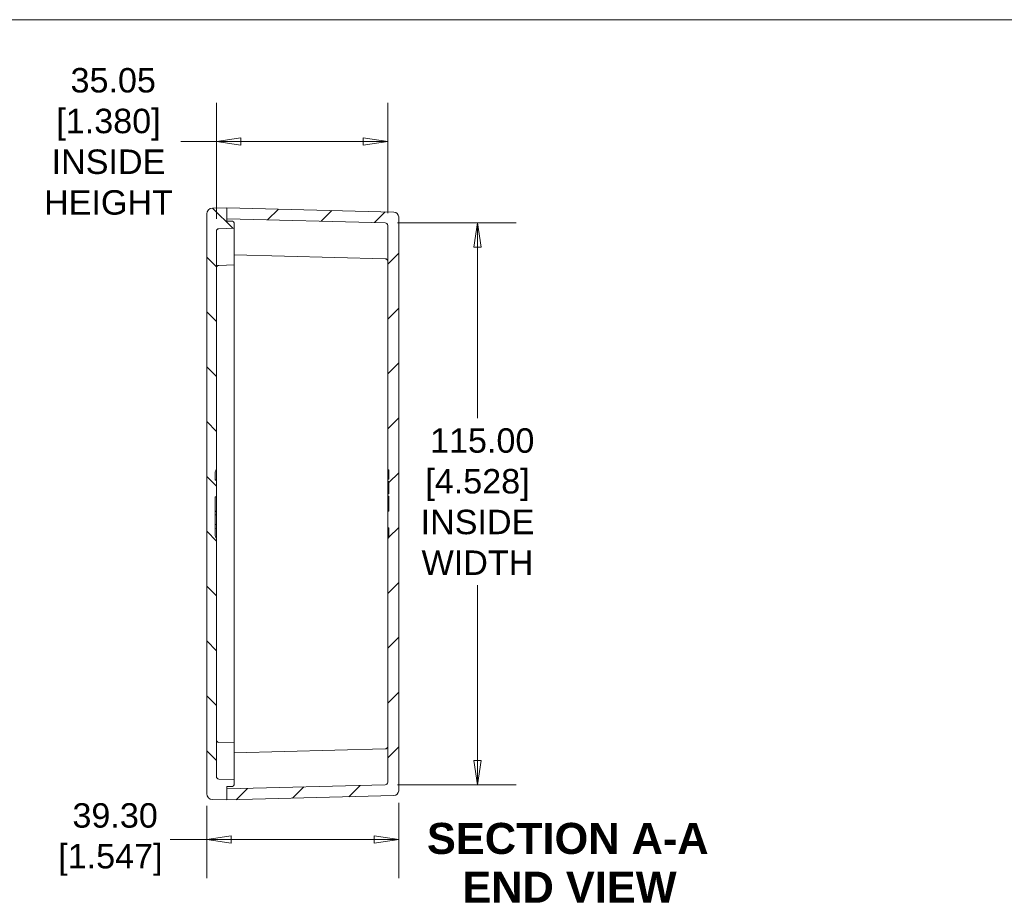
# Model space of a CAD drawing. Header units: millimetres. Extents: x 23 to 674, y 24 to 517.
# Tile 25 of 26: x 257 to 458, y 337 to 517. Entities that reach past the tile are written whole.
import ezdxf

# ---------------------------------------------------------------- set-up
doc = ezdxf.new("R2010")
doc.units = ezdxf.units.MM
doc.header["$LTSCALE"] = 2.5
for name, color, linetype, lineweight in [('Dimension (ANSI)', 7, 'Continuous', 9), ('Hatch (ANSI)', 7, 'Continuous', 9), ('Sketch Geometry (ANSI)', 7, 'Continuous', 9), ('Symbol (ANSI)', 7, 'Continuous', 9), ('Visible (ANSI)', 7, 'Continuous', 9)]:
    doc.layers.add(name, color=color, linetype=linetype, lineweight=lineweight)
doc.styles.add('Label Text (ANSI)', font='arialbd.ttf')
doc.styles.add('Note Text (ANSI)', font='arial.ttf')
doc.styles.add('Text Style20', font='arial.ttf')
doc.dimstyles.new('Default - mm (ANSI)', dxfattribs={"dimscale": 2.5, "dimtxt": 2, "dimasz": 2, "dimexe": 3.175, "dimexo": 1, "dimgap": 0.8, "dimtad": 0, "dimtih": 1, "dimtoh": 1, "dimrnd": 1e-08, "dimzin": 4, "dimdsep": 46, "dimtxsty": 'Note Text (ANSI)', "dimblk": 'Filled-1', "dimcen": 0.09, "dimdle": 10, "dimclrd": 256, "dimclre": 256, "dimclrt": 256, "dimadec": 1, "dimazin": 0, "dimtfac": 1.524, "dimtofl": 0, "dimtmove": 0, "dimatfit": 3, "dimfxl": 0, "dimtolj": 1, "dimtzin": 0, "dimlwd": -1, "dimlwe": -1, "dimarcsym": 0})

# ---------------------------------------------------------------- blocks, each defined once
blk = doc.blocks.new('Title Blocks HAMMOND')
at = {"layer": 'Sketch Geometry (ANSI)'}
blk.add_line((269.997, 206.727), (9.353, 206.727), dxfattribs=at)
at = {"layer": 'Symbol (ANSI)', "style": 'Text Style20'}
blk.add_attdef('<TITLE>_001', (229.212, 16.349), '', height=5, dxfattribs=at)
blk = doc.blocks.new('Filled-1')
at = {"color": 0}
for p, q in [((0, 0), (-1, 0.15)), ((-1, 0.15), (-1, -0.15)), ((-1, 0), (0, 0)), ((-1, -0.15), (0, 0))]:
    blk.add_line(p, q, dxfattribs=at)
at = {"color": 0, "flags": 128}
blk.add_lwpolyline([(-1, -0.15), (0, 0), (-1, 0.15), (-1, -0.15)], dxfattribs=at)
at = {"color": 0}
blk.add_solid([(-1, -0.15), (0, 0), (-1, 0.15), (-1, -0.15)], dxfattribs=at)
blk = doc.blocks.new('*D16')
at = {"layer": 'Defpoints', "color": 0, "transparency": 16777216}
for p in [(334.35, 359.07), (295.05, 358.45), (334.35, 349.09)]:
    blk.add_point(p, dxfattribs=at)
at = {"layer": 'Dimension (ANSI)', "transparency": 16777216}
for p, q in [((295.05, 355.95), (295.05, 341.16)), ((334.35, 356.57), (334.35, 341.16)), ((295.05, 349.09), (287.55, 349.09)), ((329.35, 349.09), (300.05, 349.09))]:
    blk.add_line(p, q, dxfattribs=at)
at = {"layer": 'Dimension (ANSI)', "transparency": 16777216, "xscale": 5, "yscale": 5, "zscale": 5, "rotation": 180}
blk.add_blockref('Filled-1', (295.05, 349.09), dxfattribs=at)
at = {"layer": 'Dimension (ANSI)', "transparency": 16777216, "xscale": 5, "yscale": 5, "zscale": 5}
blk.add_blockref('Filled-1', (334.35, 349.09), dxfattribs=at)
at = {"layer": 'Dimension (ANSI)', "transparency": 16777216, "insert": (275.33, 349.09), "char_height": 5, "attachment_point": 5, "style": 'Note Text (ANSI)'}
blk.add_mtext('\\A1; 39.30\\P[1.547]', dxfattribs=at)
blk = doc.blocks.new('*D17')
at = {"layer": 'Defpoints', "color": 0, "transparency": 16777216}
for p in [(331.61, 475.27), (331.61, 360.27), (350.48, 360.27)]:
    blk.add_point(p, dxfattribs=at)
at = {"layer": 'Dimension (ANSI)', "transparency": 16777216}
for p, q in [((334.11, 475.27), (358.42, 475.27)), ((350.48, 470.27), (350.48, 435.29)), ((350.48, 365.27), (350.48, 401.16)), ((334.11, 360.27), (358.42, 360.27))]:
    blk.add_line(p, q, dxfattribs=at)
at = {"layer": 'Dimension (ANSI)', "transparency": 16777216, "xscale": 5, "yscale": 5, "zscale": 5}
for p, rotation in [((350.48, 475.27), 90), ((350.48, 360.27), 270)]:
    blk.add_blockref('Filled-1', p, dxfattribs=dict(at, rotation=rotation))
at = {"layer": 'Dimension (ANSI)', "transparency": 16777216, "insert": (350.48, 418.23), "char_height": 5, "attachment_point": 5, "style": 'Note Text (ANSI)'}
blk.add_mtext('\\A1; 115.00\\P[4.528]{\\PINSIDE \\PWIDTH}', dxfattribs=at)
blk = doc.blocks.new('*D18')
at = {"layer": 'Defpoints', "color": 0, "transparency": 16777216}
for p in [(332.1, 491.92), (332.1, 474.77), (297.05, 473.58)]:
    blk.add_point(p, dxfattribs=at)
at = {"layer": 'Dimension (ANSI)', "transparency": 16777216}
for p, q in [((297.05, 476.08), (297.05, 499.85)), ((332.1, 477.27), (332.1, 499.85)), ((297.05, 491.92), (289.78, 491.92)), ((327.1, 491.92), (302.05, 491.92))]:
    blk.add_line(p, q, dxfattribs=at)
at = {"layer": 'Dimension (ANSI)', "transparency": 16777216, "xscale": 5, "yscale": 5, "zscale": 5, "rotation": 180}
blk.add_blockref('Filled-1', (297.05, 491.92), dxfattribs=at)
at = {"layer": 'Dimension (ANSI)', "transparency": 16777216, "xscale": 5, "yscale": 5, "zscale": 5}
blk.add_blockref('Filled-1', (332.1, 491.92), dxfattribs=at)
at = {"layer": 'Dimension (ANSI)', "transparency": 16777216, "insert": (274.94, 491.92), "char_height": 5, "attachment_point": 5, "style": 'Note Text (ANSI)'}
blk.add_mtext('\\A1; 35.05\\P[1.380]{\\PINSIDE\\PHEIGHT}', dxfattribs=at)

msp = doc.modelspace()

# ---------------------------------------------------------------- hatches: boundary and pattern name
at = {"layer": 'Hatch (ANSI)'}
h = msp.add_hatch(dxfattribs=at)
h.set_pattern_fill('ANSI31', color=256, scale=63.5, angle=90.00021, style=0)
h.set_pattern_definition([(135.0002, (0, 0), (-5.61264, -5.61268), [])])
edge = h.paths.add_edge_path()
edge.add_line((297.0474, 424.7724), (297.0474, 473.5803))
edge.add_ellipse((297.5474, 473.5803), major_axis=(-0.5, 0), ratio=1, start_angle=271.5, end_angle=360, ccw=False)
edge.add_line((297.5343, 474.0801), (300.6474, 474.1616))
edge.add_line((300.6474, 474.1616), (300.6474, 474.4462))
edge.add_line((300.6474, 474.4462), (300.6473, 474.4462))
edge.add_ellipse((300.3474, 474.4539), major_axis=(0.2999, -0.0076), ratio=1, start_angle=0, end_angle=1.460739)
edge.add_line((300.6474, 474.4539), (300.6474, 475.2908))
edge.add_ellipse((300.3474, 475.2908), major_axis=(0.3, 0), ratio=1, start_angle=0, end_angle=88.5)
edge.add_line((300.3553, 475.5907), (299.1474, 475.6224))
edge.add_line((299.1474, 475.6224), (299.1474, 476.1224))
edge.add_line((299.1474, 476.1224), (299.1474, 478.3724))
edge.add_line((299.1474, 478.3724), (296.216, 478.2956))
edge.add_ellipse((296.2474, 477.096), major_axis=(-0.0314, 1.1996), ratio=1, start_angle=0, end_angle=88.5)
edge.add_line((295.0474, 477.096), (295.0474, 358.4487))
edge.add_ellipse((296.2474, 358.4487), major_axis=(-1.2, 0), ratio=1, start_angle=0, end_angle=88.5)
edge.add_line((296.216, 357.2491), (299.1474, 357.1724))
edge.add_line((299.1474, 357.1724), (299.1474, 359.4224))
edge.add_line((299.1474, 359.4224), (299.1474, 359.9224))
edge.add_line((299.1474, 359.9224), (300.3553, 359.954))
edge.add_ellipse((300.3474, 360.2539), major_axis=(0.0079, -0.2999), ratio=1, start_angle=0, end_angle=88.5)
edge.add_line((300.6474, 360.2539), (300.6474, 361.0908))
edge.add_ellipse((300.3474, 361.0908), major_axis=(0.3, 0), ratio=1, start_angle=0, end_angle=1.460739)
edge.add_line((300.6473, 361.0985), (300.6474, 361.0985))
edge.add_line((300.6474, 361.0985), (300.6474, 361.3831))
edge.add_line((300.6474, 361.3831), (297.5343, 361.4646))
edge.add_ellipse((297.5474, 361.9644), major_axis=(-0.0131, -0.4998), ratio=1, start_angle=271.5, end_angle=360, ccw=False)
edge.add_line((297.0474, 361.9644), (297.0474, 410.7724))
edge.add_ellipse((297.7974, 411.4338), major_axis=(-0.75, -0.6614), ratio=1, start_angle=318.590378, end_angle=360, ccw=False)
edge.add_line((296.7974, 411.4338), (296.7974, 419.2349))
edge.add_line((296.7974, 419.2349), (297.0474, 419.2438))
edge.add_line((297.0474, 419.2438), (297.0474, 422.6305))
edge.add_line((297.0474, 422.6305), (296.7974, 422.6392))
edge.add_line((296.7974, 422.6392), (296.7974, 424.1109))
edge.add_ellipse((297.7974, 424.1109), major_axis=(-1, 0), ratio=1, start_angle=318.590378, end_angle=360, ccw=False)
h = msp.add_hatch(dxfattribs=at)
h.set_pattern_fill('ANSI31', color=256, scale=63.5, style=0)
h.set_pattern_definition([(45, (0, 0), (-5.61266, 5.61266), [])])
edge = h.paths.add_edge_path()
edge.add_line((332.0974, 419.8229), (332.0974, 419.3611))
edge.add_line((332.0974, 419.3611), (332.3474, 419.348))
edge.add_line((332.3474, 419.348), (332.3474, 416.3079))
edge.add_line((332.3474, 416.3079), (332.0974, 416.2944))
edge.add_line((332.0974, 416.2944), (332.0974, 412.8892))
edge.add_line((332.0974, 412.8892), (332.3474, 412.8761))
edge.add_line((332.3474, 412.8761), (332.3474, 410.7855))
edge.add_line((332.3474, 410.7855), (332.0974, 410.7724))
edge.add_line((332.0974, 410.7724), (332.0974, 360.7723))
edge.add_ellipse((331.5974, 360.7723), major_axis=(0.5, 0), ratio=1, start_angle=271.5, end_angle=360, ccw=False)
edge.add_line((331.6105, 360.2724), (299.1474, 359.4224))
edge.add_line((299.1474, 359.4224), (299.1474, 357.1724))
edge.add_line((299.1474, 357.1724), (333.3736, 358.0686))
edge.add_ellipse((333.3474, 359.0683), major_axis=(0.0262, -0.9997), ratio=1, start_angle=0, end_angle=88.5)
edge.add_line((334.3474, 359.0683), (334.3474, 476.4765))
edge.add_ellipse((333.3474, 476.4765), major_axis=(1, 0), ratio=1, start_angle=0, end_angle=88.5)
edge.add_line((333.3736, 477.4761), (299.1474, 478.3724))
edge.add_line((299.1474, 478.3724), (299.1474, 476.1224))
edge.add_line((299.1474, 476.1224), (331.6105, 475.2723))
edge.add_ellipse((331.5974, 474.7725), major_axis=(0.0131, 0.4998), ratio=1, start_angle=271.5, end_angle=360, ccw=False)
edge.add_line((332.0974, 474.7725), (332.0974, 424.7724))
edge.add_line((332.0974, 424.7724), (332.3474, 424.7593))
edge.add_line((332.3474, 424.7593), (332.3474, 422.8286))
edge.add_line((332.3474, 422.8286), (332.0974, 422.8155))
edge.add_line((332.0974, 422.8155), (332.0974, 422.3549))
edge.add_line((332.0974, 422.3549), (332.3474, 422.3417))
edge.add_line((332.3474, 422.3417), (332.3474, 419.8361))
edge.add_line((332.3474, 419.8361), (332.0974, 419.8229))

# ---------------------------------------------------------------- linework, layer by layer
at = {"layer": 'Visible (ANSI)'}
for p, q in [((299.1474, 478.3724), (296.216, 478.2956)), ((333.3736, 477.4761), (299.1474, 478.3724)), ((299.1474, 478.3724), (299.1474, 476.1224)), ((299.1474, 475.6224), (299.1474, 478.3724)), ((295.0474, 477.096), (295.0474, 358.4487)), ((299.1474, 476.1224), (331.6105, 475.2723)), ((334.3474, 359.0683), (334.3474, 476.4765)), ((297.5343, 474.0801), (300.6474, 474.1616)), ((300.3553, 475.5907), (299.1474, 475.6224)), ((300.6474, 474.4462), (300.6473, 474.4462)), ((300.6474, 474.4539), (300.6474, 475.2908)), ((300.6474, 474.4539), (300.6474, 474.4462)), ((300.6474, 474.1616), (300.6474, 474.4462)), ((300.6474, 473.8724), (300.6474, 474.1616)), ((300.6474, 473.3724), (300.6474, 473.8724)), ((332.0974, 474.7725), (332.0974, 424.7724)), ((297.0474, 424.7724), (297.0474, 473.5803)), ((300.6474, 473.3724), (300.6474, 466.6616)), ((331.6105, 467.9223), (300.6474, 468.7331)), ((297.5343, 466.5801), (300.6474, 466.6616)), ((300.6474, 466.3724), (300.6474, 466.6616)), ((300.6474, 369.1724), (300.6474, 466.3724)), ((296.7974, 422.6392), (296.7974, 424.1109)), ((297.0474, 422.7724), (297.0474, 424.7724)), ((332.0974, 424.7724), (332.3474, 424.7593)), ((332.0974, 424.7724), (332.0974, 422.819)), ((332.3474, 424.7593), (332.3474, 422.8286)), ((297.0474, 422.7199), (296.7974, 422.7286)), ((297.0474, 422.7199), (297.0474, 422.7724)), ((297.0474, 419.2438), (297.0474, 422.6305)), ((332.0974, 422.819), (332.3474, 422.8321)), ((332.0974, 422.8155), (332.0974, 422.3549)), ((332.3474, 422.3417), (332.3474, 419.8361)), ((332.0974, 419.8229), (332.0974, 419.3611)), ((332.0974, 419.3593), (332.3474, 419.3462)), ((332.0974, 419.3152), (332.0974, 416.3034)), ((332.0974, 419.3152), (332.3474, 419.3021)), ((332.3474, 419.348), (332.3474, 416.3079)), ((297.0474, 419.2374), (296.7974, 419.2286)), ((297.0474, 419.2374), (296.7974, 419.2286)), ((296.7974, 411.4338), (296.7974, 419.2349)), ((297.0474, 416.2511), (297.0474, 419.2374)), ((297.0474, 416.2511), (296.7974, 416.2599)), ((297.0474, 416.2074), (296.7974, 416.2161)), ((297.0474, 415.5218), (296.7974, 415.525)), ((332.0974, 416.3034), (332.3474, 416.3165)), ((332.0974, 416.3034), (332.3474, 416.3165)), ((332.0974, 416.2944), (332.0974, 412.8892)), ((297.0474, 413.5197), (296.7974, 413.5166)), ((297.0474, 412.7686), (296.7974, 412.7599)), ((297.0474, 410.7724), (297.0474, 412.7686)), ((332.0974, 412.7996), (332.0974, 410.7724)), ((332.0974, 412.7996), (332.3474, 412.7865)), ((332.3474, 412.8761), (332.3474, 410.7855)), ((297.0474, 361.9644), (297.0474, 410.7724)), ((332.3474, 410.7855), (332.0974, 410.7724)), ((332.0974, 410.7724), (332.0974, 360.7723)), ((297.5343, 368.9646), (300.6474, 368.8831)), ((300.6474, 368.8831), (300.6474, 369.1724)), ((300.6474, 368.8831), (300.6474, 362.1724)), ((300.6474, 366.8116), (331.6105, 367.6224)), ((300.6474, 361.3831), (297.5343, 361.4646)), ((300.6473, 361.0985), (300.6474, 361.0985)), ((300.6474, 361.6724), (300.6474, 362.1724)), ((300.6474, 361.3831), (300.6474, 361.6724)), ((300.6474, 361.0985), (300.6474, 361.3831)), ((300.6474, 361.0985), (300.6474, 361.0908)), ((300.6474, 360.2539), (300.6474, 361.0908)), ((331.6105, 360.2724), (299.1474, 359.4224)), ((299.1474, 359.9224), (300.3553, 359.954)), ((299.1474, 357.1724), (299.1474, 359.9224)), ((299.1474, 359.4224), (299.1474, 357.1724)), ((296.216, 357.2491), (299.1474, 357.1724)), ((299.1474, 357.1724), (333.3736, 358.0686))]:
    msp.add_line(p, q, dxfattribs=at)
for centre, radius, start, end in [((296.2474, 477.096), 1.2, 91.5, 180), ((333.3474, 476.4765), 1, 0, 88.5), ((297.5474, 473.5803), 0.5, 91.5, 180), ((300.3474, 475.2908), 0.3, 0, 88.5), ((300.3474, 474.4539), 0.3, 358.539261, 0), ((331.5974, 474.7725), 0.5, 0, 88.5), ((331.5974, 467.4225), 0.5, 0, 88.5), ((297.5474, 466.0803), 0.5, 91.5, 180), ((297.7974, 424.1109), 1, 138.590378, 180), ((297.7974, 411.4338), 1, 180, 221.409622), ((297.5474, 369.4644), 0.5, 180, 268.5), ((331.5974, 368.1223), 0.5, 271.5, 0), ((297.5474, 361.9644), 0.5, 180, 268.5), ((300.3474, 361.0908), 0.3, 0, 1.460739), ((300.3474, 360.2539), 0.3, 271.5, 0), ((331.5974, 360.7723), 0.5, 271.5, 0), ((333.3474, 359.0683), 1, 271.5, 0), ((296.2474, 358.4487), 1.2, 180, 268.5)]:
    msp.add_arc(centre, radius, start, end, dxfattribs=at)
for points, knots in [([(297.0474, 422.6305), (297.0058, 422.6319), (296.9641, 422.6334), (296.8808, 422.6363), (296.8391, 422.6378), (296.7974, 422.6392)], [-0.0250151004, -0.0250151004, -0.0250151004, -0.0250151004, -0.0125075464, -0.0125075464, 0, 0, 0, 0]), ([(297.0474, 422.6305), (297.0474, 422.6592), (297.0474, 422.6804), (297.0474, 422.7038), (297.0474, 422.7101), (297.0474, 422.7174), (297.0474, 422.7187), (297.0474, 422.7199)], [0.002082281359, 0.002082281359, 0.002082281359, 0.002082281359, 0.002356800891, 0.002356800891, 0.002525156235, 0.002525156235, 0.002693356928, 0.002693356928, 0.002693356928, 0.002693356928]), ([(332.3474, 422.8286), (332.3058, 422.8264), (332.2641, 422.8242), (332.1808, 422.8198), (332.1391, 422.8177), (332.0974, 422.8155)], [-0.02503406, -0.02503406, -0.02503406, -0.02503406, -0.0125170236, -0.0125170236, 0, 0, 0, 0]), ([(332.0974, 422.3549), (332.1391, 422.3527), (332.1808, 422.3505), (332.2641, 422.3461), (332.3058, 422.3439), (332.3474, 422.3417)], [-0.0250338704, -0.0250338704, -0.0250338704, -0.0250338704, -0.0125169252, -0.0125169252, 0, 0, 0, 0]), ([(332.0974, 422.3549), (332.0974, 422.3541), (332.0974, 422.3532), (332.0974, 422.3521), (332.0974, 422.3463), (332.0974, 422.3373), (332.0974, 422.3249), (332.0974, 422.3001), (332.0974, 422.2578), (332.0974, 422.2066), (332.0974, 422.1555), (332.0974, 422.0966), (332.0974, 422.0355), (332.0974, 421.9745), (332.0974, 421.9108), (332.0974, 421.8463), (332.0974, 421.7818), (332.0974, 421.7167), (332.0974, 421.6515), (332.0974, 421.5862), (332.0974, 421.5208), (332.0974, 421.4552), (332.0974, 421.3896), (332.0974, 421.3239), (332.0974, 421.2584), (332.0974, 421.193), (332.0974, 421.1271), (332.0974, 421.0616)], [0.00008098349, 0.00008098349, 0.00008098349, 0.00008098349, 0.00009920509, 0.00009920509, 0.00009920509, 0.00019817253, 0.00019817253, 0.00019817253, 0.00039610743, 0.00039610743, 0.00039610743, 0.00059404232, 0.00059404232, 0.00059404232, 0.00079197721, 0.00079197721, 0.00079197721, 0.00098991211, 0.00098991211, 0.00098991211, 0.001187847, 0.001187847, 0.001187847, 0.00138578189, 0.00138578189, 0.00138578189, 0.00158371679, 0.00158371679, 0.00158371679, 0.00158371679]), ([(332.0974, 421.0616), (332.0974, 420.9567), (332.0974, 420.852), (332.0974, 420.7472), (332.0974, 420.7247), (332.0974, 420.7023), (332.0974, 420.6798), (332.0974, 420.5525), (332.0974, 420.4256), (332.0974, 420.3011), (332.0974, 420.2388), (332.0974, 420.1772), (332.0974, 420.1187), (332.0974, 420.0602), (332.0974, 420.0043), (332.0974, 419.9565), (332.0974, 419.9087), (332.0974, 419.8716), (332.0974, 419.8495), (332.0974, 419.8384), (332.0974, 419.8302), (332.0974, 419.8252), (332.0974, 419.8243), (332.0974, 419.8236), (332.0974, 419.8229)], [0, 0, 0, 0, 0.00031759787, 0.00031759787, 0.00031759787, 0.00038557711, 0.00038557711, 0.00038557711, 0.0007711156, 0.0007711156, 0.0007711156, 0.00096388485, 0.00096388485, 0.00096388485, 0.00115665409, 0.00115665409, 0.00115665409, 0.00134942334, 0.00134942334, 0.00134942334, 0.00144580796, 0.00144580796, 0.00144580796, 0.00146308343, 0.00146308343, 0.00146308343, 0.00146308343]), ([(332.3474, 419.8361), (332.3058, 419.8339), (332.2641, 419.8317), (332.1808, 419.8273), (332.1391, 419.8251), (332.0974, 419.8229)], [-0.0250325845, -0.0250325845, -0.0250325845, -0.0250325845, -0.0125163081, -0.0125163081, -0.0000000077, -0.0000000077, -0.0000000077, -0.0000000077]), ([(332.0974, 419.3611), (332.1391, 419.3589), (332.1808, 419.3567), (332.2641, 419.3523), (332.3058, 419.3502), (332.3474, 419.348)], [-0.0250338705, -0.0250338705, -0.0250338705, -0.0250338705, -0.0125169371, -0.0125169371, 0, 0, 0, 0]), ([(332.0974, 419.3593), (332.0974, 419.3475), (332.0974, 419.3377), (332.0974, 419.3198), (332.0974, 419.3169), (332.0974, 419.3152)], [0.000241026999, 0.000241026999, 0.000241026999, 0.000241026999, 0.00030666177, 0.00030666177, 0.000408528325, 0.000408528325, 0.000408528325, 0.000408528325]), ([(296.7974, 419.2349), (296.8391, 419.2364), (296.8808, 419.2379), (296.9641, 419.2408), (297.0058, 419.2423), (297.0474, 419.2438)], [-0.0250120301, -0.0250120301, -0.0250120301, -0.0250120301, -0.0125058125, -0.0125058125, -0.0000000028, -0.0000000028, -0.0000000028, -0.0000000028]), ([(297.0474, 416.2074), (297.0474, 416.2191), (297.0474, 416.2287), (297.0474, 416.2466), (297.0474, 416.2495), (297.0474, 416.2511)], [0.00024404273, 0.00024404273, 0.00024404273, 0.00024404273, 0.000308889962, 0.000308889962, 0.000411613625, 0.000411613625, 0.000411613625, 0.000411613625]), ([(297.0474, 415.5218), (297.0474, 415.5722), (297.0474, 415.6217), (297.0474, 415.717), (297.0474, 415.7629), (297.0474, 415.8932), (297.0474, 415.9698), (297.0474, 416.0617), (297.0474, 416.0879), (297.0474, 416.1337), (297.0474, 416.1517), (297.0474, 416.1807), (297.0474, 416.1912), (297.0474, 416.2044), (297.0474, 416.2065), (297.0474, 416.2074)], [0, 0, 0, 0, 0.00016096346, 0.00016096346, 0.00032217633, 0.00032217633, 0.00064460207, 0.00064460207, 0.00080581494, 0.00080581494, 0.00096702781, 0.00096702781, 0.00112824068, 0.00112824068, 0.00128928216, 0.00128928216, 0.00128928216, 0.00128928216]), ([(297.0474, 414.4306), (297.0474, 414.6153), (297.0474, 414.8002), (297.0474, 415.0753), (297.0474, 415.1665), (297.0474, 415.3019), (297.0474, 415.3468), (297.0474, 415.4351), (297.0474, 415.4783), (297.0474, 415.5218)], [0, 0, 0, 0, 0.00055399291, 0.00055399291, 0.00083101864, 0.00083101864, 0.0009695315, 0.0009695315, 0.00110779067, 0.00110779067, 0.00110779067, 0.00110779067]), ([(332.3474, 416.3079), (332.3058, 416.3056), (332.2641, 416.3034), (332.1808, 416.2989), (332.1391, 416.2966), (332.0974, 416.2944)], [-0.0250316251, -0.0250316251, -0.0250316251, -0.0250316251, -0.0125152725, -0.0125152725, 0, 0, 0, 0]), ([(332.0974, 416.3034), (332.0974, 416.3021), (332.0974, 416.3008), (332.0974, 416.2958), (332.0974, 416.2951), (332.0974, 416.2944)], [0, 0, 0, 0, 0.0000658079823, 0.0000658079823, 0.0000750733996, 0.0000750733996, 0.0000750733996, 0.0000750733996]), ([(297.0474, 413.5197), (297.0474, 413.5562), (297.0474, 413.5925), (297.0474, 413.6662), (297.0474, 413.7037), (297.0474, 413.8164), (297.0474, 413.8923), (297.0474, 414.1217), (297.0474, 414.2761), (297.0474, 414.4306)], [0, 0, 0, 0, 0.000115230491, 0.000115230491, 0.000230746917, 0.000230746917, 0.000461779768, 0.000461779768, 0.000923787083, 0.000923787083, 0.000923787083, 0.000923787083]), ([(297.0474, 412.7686), (297.0474, 412.7701), (297.0474, 412.7726), (297.0474, 412.789), (297.0474, 412.8027), (297.0474, 412.8382), (297.0474, 412.8595), (297.0474, 412.9124), (297.0474, 412.9431), (297.0474, 413.0452), (297.0474, 413.1275), (297.0474, 413.2656), (297.0474, 413.3141), (297.0474, 413.4146), (297.0474, 413.4667), (297.0474, 413.5197)], [0, 0, 0, 0, 0.00017025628, 0.00017025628, 0.00034066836, 0.00034066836, 0.00051108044, 0.00051108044, 0.00068149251, 0.00068149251, 0.00102231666, 0.00102231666, 0.00119272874, 0.00119272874, 0.00136285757, 0.00136285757, 0.00136285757, 0.00136285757]), ([(332.0974, 412.8892), (332.1391, 412.8871), (332.1808, 412.8849), (332.2641, 412.8805), (332.3058, 412.8783), (332.3474, 412.8761)], [-0.025034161, -0.025034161, -0.025034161, -0.025034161, -0.012517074, -0.012517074, 0, 0, 0, 0]), ([(332.0974, 412.8892), (332.0974, 412.8605), (332.0974, 412.8393), (332.0974, 412.8158), (332.0974, 412.8094), (332.0974, 412.8021), (332.0974, 412.8008), (332.0974, 412.7996)], [0.002096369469, 0.002096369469, 0.002096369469, 0.002096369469, 0.002371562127, 0.002371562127, 0.002540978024, 0.002540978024, 0.002710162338, 0.002710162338, 0.002710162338, 0.002710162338])]:
    msp.add_open_spline(points, degree=3, knots=knots, dxfattribs=at)
for points in [[(332.0974, 422.819), (332.0974, 422.8183), (332.0974, 422.8173), (332.0974, 422.8155)], [(332.0974, 419.3611), (332.0974, 419.3602), (332.0974, 419.3597), (332.0974, 419.3593)], [(297.0474, 419.2374), (297.0474, 419.2386), (297.0474, 419.2398), (297.0474, 419.2438)]]:
    msp.add_open_spline(points, degree=3, dxfattribs=at)

# ---------------------------------------------------------------- block references
at = {"xscale": 2.5, "yscale": 2.5, "zscale": 2.5}
msp.add_blockref('Title Blocks HAMMOND', (-0.6221, 0.0312), dxfattribs=at)

# ---------------------------------------------------------------- texts
at = {"layer": 'Symbol (ANSI)', "char_height": 6.35, "attachment_point": 7, "line_spacing_factor": 0.25, "style": 'Label Text (ANSI)'}
for s, insert in [('SECTION A-A', (340.1416, 346.0394)), ('END VIEW', (347.3864, 336.1577))]:
    msp.add_mtext(s, dxfattribs=dict(at, insert=insert))

# ---------------------------------------------------------------- dimensions: what is measured, and where the dimension line sits
at = {"layer": 'Dimension (ANSI)'}
for base, p1, p2, angle, text, override, picture, middle in [((332.0974, 491.9157), (297.0474, 473.5803), (332.0974, 474.7725), 180, ' <>\\X[1.380]{\\PINSIDE\\PHEIGHT}', {"dimgap": 0.8, "dimtih": 0, "dimtoh": 0, "dimdec": 2, "dimpost": '\\X', "dimtol": 0, "dimlim": 0, "dimtp": 0, "dimtm": 0, "dimtdec": 2, "dimatfit": 2}, '*D18', (274.9371, 491.9157)), ((350.4825, 360.2724), (331.6105, 475.2723), (331.6105, 360.2724), 90, ' <>\\X[4.528]{\\PINSIDE \\PWIDTH}', {"dimgap": 0.8, "dimdec": 2, "dimpost": '\\X', "dimtol": 0, "dimlim": 0, "dimtp": 0, "dimtm": 0, "dimtdec": 2, "dimatfit": 1}, '*D17', (350.4825, 418.2267)), ((334.3474, 349.0931), (295.0474, 358.4487), (334.3474, 359.0683), 180, ' <>\\X[1.547]', {"dimgap": 0.8, "dimtih": 0, "dimtoh": 0, "dimdec": 2, "dimpost": '\\X', "dimtol": 0, "dimlim": 0, "dimtp": 0, "dimtm": 0, "dimtdec": 2, "dimatfit": 2}, '*D16', (275.3288, 349.0931))]:
    dim = msp.add_linear_dim(base=base, p1=p1, p2=p2, angle=angle, text=text, dimstyle='Default - mm (ANSI)', override=override, dxfattribs=at)
    dim.commit()
    dim.dimension.update_dxf_attribs({"geometry": picture, "text_midpoint": middle, "dimtype": 160})

doc.saveas('drawing.dxf')
